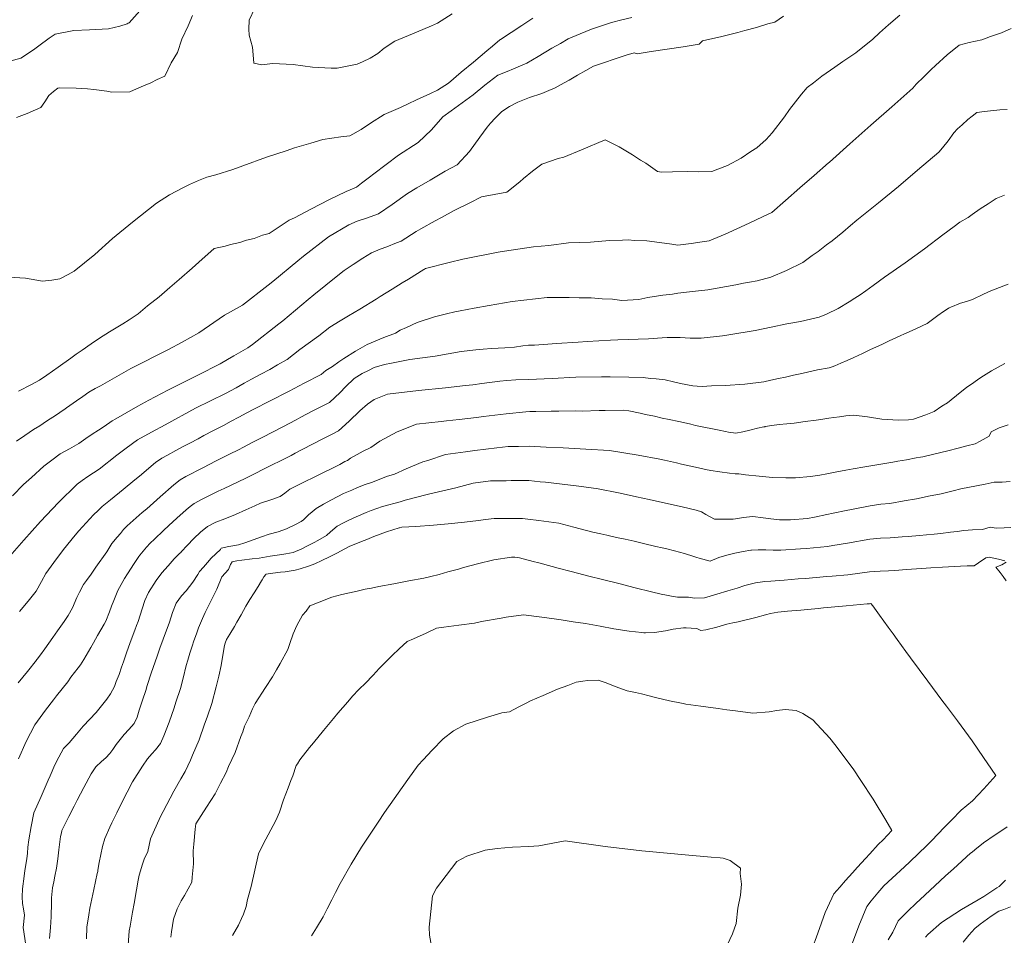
# Model space of a CAD drawing. Header units: inches. Extents: x 11351264 to 11356330, y 6702313 to 6706468.
# Tile 43 of 160: x 11351666 to 11352078, y 6704154 to 6704537. Entities that reach past the tile are written whole.
import ezdxf

# ---------------------------------------------------------------- set-up
doc = ezdxf.new("R2010")
doc.units = ezdxf.units.IN
doc.header["$MEASUREMENT"] = 0
doc.layers.add('Shumate_Contours_clip1', color=7, linetype='Continuous', lineweight=0)

msp = doc.modelspace()

# ---------------------------------------------------------------- linework, layer by layer
at = {"layer": 'Shumate_Contours_clip1'}
for points, elevation in [([(11351656.61, 6704517.77), (11351666.83, 6704520.59), (11351672.15, 6704524.02), (11351674.36, 6704525.76), (11351678.78, 6704528.94), (11351681.28, 6704530.63), (11351689.04, 6704532.18), (11351695.65, 6704532.47), (11351703.52, 6704532.88), (11351708.3, 6704534.03), (11351711.4, 6704534.99), (11351711.82, 6704535.18), (11351712.14, 6704535.35), (11351716.62, 6704540.34)], 1440), ([(11351847.3, 6704539.13), (11351841.1, 6704535.17), (11351838.59, 6704534.09), (11351832.37, 6704531.44), (11351823.34, 6704527.7), (11351818.88, 6704524.8), (11351816.17, 6704522.49), (11351813.04, 6704520.64), (11351809.85, 6704519.09), (11351807.58, 6704518.01), (11351799.24, 6704516.45), (11351796.68, 6704516.41), (11351788.84, 6704516.86), (11351780.77, 6704517.93), (11351772.2, 6704518.41), (11351767.68, 6704517.73), (11351764.31, 6704518.52), (11351764.04, 6704522.02), (11351763.83, 6704525.14), (11351762.35, 6704530.19), (11351762.26, 6704532.75), (11351762.43, 6704536.52), (11351764.76, 6704541.53)], 1444), ([(11351880.99, 6704537.25), (11351876.48, 6704534.29), (11351871.96, 6704531.32), (11351867.46, 6704528.37), (11351867.22, 6704528.26), (11351864.18, 6704525.6), (11351861.79, 6704523.6), (11351856.21, 6704518.94), (11351851.1, 6704514.68), (11351845.73, 6704510.18), (11351841.19, 6704507.24), (11351838.26, 6704505.87), (11351832.38, 6704503.11), (11351828.87, 6704501.5), (11351825.65, 6704500), (11351818.87, 6704496.98), (11351813.19, 6704493.35), (11351809.2, 6704490.73), (11351804.52, 6704488.09), (11351800.72, 6704487.62), (11351793.18, 6704486.54), (11351788.15, 6704485.08), (11351781.29, 6704483.04), (11351777.86, 6704481.81), (11351769.64, 6704479.18), (11351759.7, 6704475.51), (11351755.62, 6704474.09), (11351748.48, 6704471.74), (11351744.73, 6704470.77), (11351741.24, 6704469.4), (11351737.48, 6704467.79), (11351734.94, 6704466.55), (11351729.09, 6704463.4), (11351723.63, 6704459.97), (11351713.54, 6704451.96), (11351705.28, 6704445.19), (11351697.81, 6704438.45), (11351689.21, 6704431.49), (11351686.74, 6704430.1), (11351683.22, 6704428.28), (11351679.89, 6704427.74), (11351675.91, 6704427.37), (11351668.8, 6704428.62), (11351661.76, 6704429.01)], 1442), ([(11352034.51, 6704538.59), (11352029.76, 6704534.58), (11352026.01, 6704531.11), (11352023.21, 6704528.54), (11352016.08, 6704522.82), (11352010.63, 6704519.18), (11352007.32, 6704516.87), (11352001.95, 6704513.09), (11351998.41, 6704510.31), (11351995.73, 6704508.36), (11351993.43, 6704505.53), (11351988.38, 6704499.17), (11351986.27, 6704496.01), (11351981.18, 6704489.42), (11351978.65, 6704486.64), (11351974.66, 6704483.15), (11351972.21, 6704481.56), (11351968.18, 6704478.78), (11351962.49, 6704475.76), (11351958.42, 6704474.11), (11351955.95, 6704473.14), (11351950.44, 6704473.04), (11351945.83, 6704473.14), (11351939.48, 6704473.1), (11351934.95, 6704472.94), (11351934, 6704473.03), (11351933.15, 6704473.15), (11351928.35, 6704476.74), (11351926.07, 6704477.88), (11351922.75, 6704480.19), (11351917.08, 6704483.47), (11351911.3, 6704486.43), (11351901.34, 6704482.24), (11351894.02, 6704479.22), (11351891.56, 6704478.57), (11351884.77, 6704476.22), (11351880.82, 6704473.27), (11351877.15, 6704470.29), (11351875.56, 6704468.91), (11351870.22, 6704464.59), (11351859.56, 6704462.59), (11351854.63, 6704460.1), (11351848.17, 6704456.85), (11351842.83, 6704453.95), (11351840.15, 6704452.56), (11351834.14, 6704449.21), (11351832.17, 6704448.09), (11351825.96, 6704444.04), (11351823.98, 6704443.34), (11351819.9, 6704441.71), (11351817.21, 6704440.76), (11351813.53, 6704439.21), (11351809.98, 6704437), (11351805.88, 6704434.33), (11351802.12, 6704431.78), (11351799.5, 6704429.76), (11351789.36, 6704421.6), (11351787.05, 6704419.64), (11351776.43, 6704410.74), (11351774.86, 6704409.44), (11351763.75, 6704400.84), (11351761.84, 6704399.48), (11351756, 6704396.07), (11351753.36, 6704394.55), (11351750.32, 6704392.82), (11351740.85, 6704388.05), (11351735.34, 6704385.2), (11351728.35, 6704381.72), (11351720.41, 6704377.58), (11351715.83, 6704375.08), (11351706.68, 6704369.8), (11351705.14, 6704368.91), (11351701.67, 6704366.57), (11351699.36, 6704365.07), (11351696.76, 6704363.36), (11351694.01, 6704361.52), (11351691.09, 6704359.49), (11351687.17, 6704357.26), (11351683.35, 6704355.08), (11351679.82, 6704352.54), (11351676.53, 6704349.97), (11351671.35, 6704345.21), (11351667.99, 6704342.26), (11351663.34, 6704337.6)], 1436), ([(11351985.82, 6704538.09), (11351982.25, 6704535.67), (11351979.37, 6704534.92), (11351974.64, 6704533.42), (11351969.69, 6704532.18), (11351966.77, 6704531.33), (11351960.01, 6704529.7), (11351951.98, 6704527.78), (11351950.66, 6704526.42), (11351943.97, 6704525.35), (11351937.27, 6704524.32), (11351930.54, 6704523.38), (11351924.62, 6704522.42), (11351923.42, 6704522.78), (11351920.01, 6704521.84), (11351915.05, 6704520.17), (11351911.04, 6704518.82), (11351906.85, 6704517.41), (11351906.34, 6704517.19), (11351903.2, 6704515.41), (11351899.69, 6704513.41), (11351896.18, 6704511.41), (11351892.66, 6704509.41), (11351890.41, 6704508.14), (11351886.77, 6704506.59), (11351884.76, 6704505.8), (11351879.68, 6704504.08), (11351874.72, 6704502.2), (11351871.21, 6704500.33), (11351868.09, 6704498.27), (11351865.3, 6704495.43), (11351863.38, 6704493.46), (11351861.87, 6704491.78), (11351858.86, 6704487.57), (11351854.51, 6704481.58), (11351849.44, 6704476), (11351844.42, 6704473.32), (11351838.07, 6704469.6), (11351832.57, 6704466.38), (11351828.56, 6704463.95), (11351822.14, 6704459.43), (11351816.53, 6704455.45), (11351811.41, 6704453.73), (11351807.62, 6704452.35), (11351804.04, 6704450.91), (11351795.55, 6704445.86), (11351785.17, 6704437.73), (11351782.7, 6704435.87), (11351772.25, 6704427.15), (11351770.34, 6704425.68), (11351759.59, 6704417.26), (11351752.07, 6704413.16), (11351741.33, 6704405.72), (11351734.3, 6704401.82), (11351728.68, 6704398.82), (11351725.84, 6704397.37), (11351715.63, 6704392.2), (11351712.9, 6704390.83), (11351700.15, 6704383.54), (11351697.96, 6704382.39), (11351695.38, 6704380.94), (11351692.75, 6704379.12), (11351690.11, 6704377.25), (11351685.96, 6704374.31), (11351685.47, 6704373.97), (11351683.17, 6704372.39), (11351680.91, 6704370.88), (11351678.51, 6704369.3), (11351676.16, 6704367.78), (11351674.79, 6704366.9), (11351672.15, 6704365.24), (11351668.53, 6704362.85), (11351665.01, 6704360.4)], 1438), ([(11351665.07, 6704495.72), (11351669.55, 6704497.51), (11351673.05, 6704499.02), (11351675.21, 6704500.02), (11351676.96, 6704502.27), (11351678.55, 6704504.92), (11351680.51, 6704506.64), (11351682.37, 6704508.03), (11351682.54, 6704508.06), (11351682.91, 6704508.12), (11351689.96, 6704508.05), (11351694.76, 6704507.81), (11351697.47, 6704507.43), (11351702.79, 6704506.78), (11351704.97, 6704506.41), (11351712.47, 6704506.55), (11351715.33, 6704507.74), (11351718.19, 6704509.01), (11351721.26, 6704510.33), (11351723.9, 6704511.6), (11351727.13, 6704513.03), (11351729.81, 6704518.66), (11351732.43, 6704522.96), (11351734.24, 6704528.56), (11351736.84, 6704534.17), (11351738.65, 6704538.46)], 1442), ([(11351922.5, 6704537.62), (11351918.22, 6704536.57), (11351913.94, 6704535.51), (11351909.76, 6704534.09), (11351905.57, 6704532.69), (11351900.85, 6704530.73), (11351895.86, 6704528.63), (11351892.55, 6704526.75), (11351889.03, 6704524.77), (11351883.22, 6704521.26), (11351878.52, 6704518.45), (11351872.87, 6704516.1), (11351870.28, 6704515.03), (11351866.42, 6704513.41), (11351860.88, 6704509.36), (11351856.1, 6704505.22), (11351849.88, 6704500.74), (11351846.83, 6704498.51), (11351843.39, 6704496.01), (11351838.67, 6704490.67), (11351833.1, 6704485.37), (11351824.91, 6704480.02), (11351819.73, 6704476.17), (11351814.56, 6704472.28), (11351812.72, 6704470.83), (11351809.4, 6704468.37), (11351807.25, 6704466.68), (11351802.98, 6704464.82), (11351795.75, 6704461.29), (11351788.52, 6704457.64), (11351781.3, 6704453.85), (11351779.05, 6704452.79), (11351770.8, 6704447.27), (11351767.98, 6704446.56), (11351764.54, 6704445.2), (11351761.28, 6704444.43), (11351758.45, 6704443.55), (11351754.51, 6704442.67), (11351752.37, 6704441.97), (11351747.74, 6704440.99), (11351741.31, 6704435.3), (11351738.5, 6704432.78), (11351733.11, 6704427.99), (11351729.24, 6704424.74), (11351724.71, 6704420.74), (11351719.93, 6704417.05), (11351715.97, 6704413.6), (11351712.14, 6704411.1), (11351709.59, 6704409.49), (11351703.99, 6704406.14), (11351699.75, 6704403.47), (11351696.32, 6704401.14), (11351692.55, 6704398.51), (11351690.05, 6704396.76), (11351687.8, 6704395.11), (11351682.53, 6704391.38), (11351677.7, 6704387.96), (11351674.74, 6704385.87), (11351671.37, 6704384.13), (11351665.93, 6704381.34)], 1440), ([(11352081.13, 6704532.95), (11352077.11, 6704531.19), (11352072.45, 6704529.6), (11352068.88, 6704528.31), (11352063.58, 6704527.09), (11352059.36, 6704526.04), (11352054.3, 6704522.03), (11352049.37, 6704517.51), (11352047.59, 6704515.82), (11352044.5, 6704512.81), (11352041.29, 6704509.72), (11352039.93, 6704508.08), (11352031.16, 6704500.3), (11352022.4, 6704492.51), (11352013.64, 6704484.71), (11352005.15, 6704477.15), (11352004.9, 6704476.94), (11352004.71, 6704476.78), (11351998.72, 6704471.53), (11351992.74, 6704466.29), (11351986.75, 6704461.05), (11351980.98, 6704455.98), (11351979.47, 6704455.35), (11351974.37, 6704452.97), (11351971.73, 6704451.68), (11351967.91, 6704449.87), (11351961.4, 6704446.92), (11351954.84, 6704444.22), (11351951.88, 6704443.82), (11351947.28, 6704443.06), (11351941.64, 6704442.34), (11351939.19, 6704442.74), (11351933.95, 6704443.44), (11351928.64, 6704444.13), (11351923.6, 6704444.37), (11351920.95, 6704444.6), (11351918.52, 6704444.51), (11351913.13, 6704444.37), (11351905.09, 6704443.61), (11351895.92, 6704443.33), (11351887.7, 6704442.23), (11351881.34, 6704441.67), (11351869.18, 6704439.82), (11351866.54, 6704439.48), (11351851.71, 6704436.58), (11351846.07, 6704435.13), (11351836.15, 6704432.59), (11351835.75, 6704432.38), (11351835.65, 6704432.32), (11351835.49, 6704432.24), (11351829.01, 6704428.14), (11351826.41, 6704426.58), (11351822.25, 6704423.98), (11351817.24, 6704420.95), (11351815.48, 6704419.86), (11351808.73, 6704415.62), (11351803.95, 6704412.83), (11351800.44, 6704410.78), (11351796.11, 6704408.09), (11351791.54, 6704404.53), (11351783.57, 6704398.77), (11351778.31, 6704394.64), (11351774.24, 6704392.34), (11351771, 6704390.4), (11351767.29, 6704388.42), (11351763.29, 6704386.29), (11351760.26, 6704384.71), (11351756.88, 6704382.74), (11351752.44, 6704380.34), (11351739.95, 6704374.17), (11351727.24, 6704367.3), (11351721.53, 6704364.14), (11351715.74, 6704360.93), (11351710.93, 6704357.54), (11351706.99, 6704354.54), (11351699.66, 6704348.71), (11351697.29, 6704347.18), (11351694.91, 6704345.67), (11351692.58, 6704344.04), (11351690.5, 6704342.41), (11351690.37, 6704342.29), (11351682.63, 6704334.81), (11351675.14, 6704326.86), (11351668.13, 6704319), (11351661.26, 6704311.16)], 1434), ([(11352079.39, 6704499.11), (11352076.38, 6704499.04), (11352069.95, 6704498.3), (11352066.7, 6704497.92), (11352064.77, 6704496.39), (11352062.96, 6704494.9), (11352060.55, 6704492.72), (11352058.63, 6704491.01), (11352057.16, 6704489.36), (11352054.76, 6704486), (11352052.43, 6704483.15), (11352050.79, 6704481.23), (11352041.92, 6704473.7), (11352033.99, 6704466.86), (11352025.65, 6704460.02), (11352016.57, 6704452.81), (11352013.88, 6704450.54), (11352010.63, 6704447.86), (11352006.16, 6704444.22), (11352003.85, 6704442.49), (11352000.32, 6704439.72), (11351997.89, 6704438.07), (11351993.96, 6704435.08), (11351987.09, 6704431.84), (11351980.63, 6704428.95), (11351974.83, 6704427.52), (11351971.71, 6704426.94), (11351969.13, 6704426.46), (11351965.96, 6704425.82), (11351954.22, 6704423.64), (11351947.76, 6704423.05), (11351941.64, 6704422.29), (11351939.45, 6704421.96), (11351935.44, 6704421.42), (11351929.19, 6704420.44), (11351925.35, 6704419.68), (11351918.24, 6704419.27), (11351914.35, 6704419.78), (11351910.06, 6704419.94), (11351905.36, 6704420.33), (11351900.41, 6704420.42), (11351896.22, 6704420.52), (11351892.59, 6704420.44), (11351887.02, 6704420.54), (11351872.41, 6704418.8), (11351862.8, 6704417.15), (11351856.47, 6704416.08), (11351850.67, 6704414.92), (11351848.46, 6704414.52), (11351844.95, 6704413.71), (11351839.96, 6704412.47), (11351832.7, 6704409.98), (11351828.25, 6704408), (11351825.6, 6704406.79), (11351823.57, 6704405.65), (11351818.64, 6704403.76), (11351811.78, 6704400.81), (11351806.84, 6704398.01), (11351801.99, 6704394.93), (11351799.87, 6704393.54), (11351797.18, 6704391.7), (11351794.45, 6704389.92), (11351792.46, 6704388.23), (11351785.44, 6704384.64), (11351779.09, 6704381.39), (11351770.9, 6704377.21), (11351764.34, 6704373.84), (11351761.4, 6704372.27), (11351758.12, 6704370.5), (11351754.85, 6704368.73), (11351751.58, 6704367), (11351747.44, 6704364.84), (11351743.48, 6704362.76), (11351741.03, 6704361.43), (11351737.6, 6704359.61), (11351734.56, 6704358.01), (11351731.69, 6704356.49), (11351728.16, 6704354.6), (11351725.81, 6704353.35), (11351723.18, 6704351.47), (11351716.51, 6704345.82), (11351714.6, 6704344.22), (11351709.75, 6704340.19), (11351704.45, 6704335.84), (11351700.87, 6704333.03), (11351699.25, 6704331.43), (11351697.33, 6704329.62), (11351691.15, 6704322.94), (11351689.63, 6704321.15), (11351684.68, 6704315.17), (11351680.74, 6704309.62), (11351677.32, 6704305.13), (11351675.57, 6704301.77), (11351673.29, 6704297.64), (11351669.89, 6704293.52), (11351666.31, 6704289.18)], 1432), ([(11352078.3, 6704463.32), (11352074.77, 6704461.92), (11352071.43, 6704459.7), (11352068.07, 6704457.54), (11352064.74, 6704455.27), (11352063.09, 6704454.02), (11352059.67, 6704452.03), (11352057.31, 6704450.19), (11352052.44, 6704446.67), (11352044.78, 6704440.81), (11352036.7, 6704435.03), (11352028.1, 6704428.99), (11352023.36, 6704425.54), (11352020.35, 6704423.27), (11352017.87, 6704421.63), (11352015.72, 6704420.26), (11352013.33, 6704418.74), (11352008.68, 6704415.93), (11352003.81, 6704413.52), (11352000.72, 6704412.34), (11351997.13, 6704411.42), (11351992.95, 6704410.52), (11351987.25, 6704409.46), (11351980.65, 6704408.06), (11351974.07, 6704406.68), (11351963.06, 6704404.84), (11351960.32, 6704404.43), (11351951.42, 6704403.43), (11351946.83, 6704403.46), (11351942.67, 6704403.76), (11351940.28, 6704403.73), (11351937.17, 6704403.79), (11351935.17, 6704403.66), (11351929.39, 6704403.23), (11351916.53, 6704402.76), (11351913.44, 6704402.59), (11351903.74, 6704402.07), (11351900.05, 6704401.84), (11351890.98, 6704401.21), (11351881.69, 6704400.5), (11351879.24, 6704400.58), (11351876.87, 6704400.23), (11351873.31, 6704399.77), (11351869.37, 6704399.5), (11351863.77, 6704399.15), (11351860.22, 6704398.91), (11351857.2, 6704398.64), (11351850.99, 6704397.87), (11351840.21, 6704396.01), (11351829.59, 6704394.56), (11351821.89, 6704393), (11351819.04, 6704392.44), (11351814.68, 6704391.21), (11351812.26, 6704390.02), (11351809.64, 6704388.75), (11351806.27, 6704386.56), (11351802.73, 6704383.1), (11351800.51, 6704380.81), (11351796.02, 6704376.64), (11351791.59, 6704374.36), (11351789.01, 6704373.05), (11351784, 6704370.43), (11351782.01, 6704369.39), (11351776.44, 6704366.48), (11351771.81, 6704364.05), (11351768.33, 6704362.28), (11351763.68, 6704359.88), (11351760.01, 6704357.97), (11351757.86, 6704356.85), (11351754.16, 6704354.95), (11351748.59, 6704352.16), (11351743.04, 6704349.33), (11351735.92, 6704345.64), (11351733.53, 6704344.24), (11351730.82, 6704342.15), (11351725.19, 6704337.16), (11351719.55, 6704332.18), (11351717.63, 6704330.52), (11351713.92, 6704327.2), (11351711.37, 6704325), (11351709.86, 6704323.53), (11351708.51, 6704321.87), (11351707.15, 6704320.23), (11351704.99, 6704317.67), (11351702.87, 6704314.09), (11351698.32, 6704307.75), (11351696.24, 6704304.85), (11351694.29, 6704302.18), (11351693.11, 6704300.54), (11351691.41, 6704297.28), (11351690.37, 6704295), (11351688.45, 6704290.77), (11351686.66, 6704287.53), (11351685, 6704285.04), (11351683.62, 6704283.08), (11351682.2, 6704281.06), (11351680.26, 6704278.33), (11351676.89, 6704273.58), (11351675.05, 6704271.01), (11351673.72, 6704269.2), (11351673.49, 6704268.91), (11351673.38, 6704268.77), (11351669.63, 6704264.14), (11351665.78, 6704259.37)], 1430), ([(11352079.86, 6704426.05), (11352076.22, 6704424.71), (11352072.63, 6704423.26), (11352069.49, 6704421.85), (11352064.96, 6704419.6), (11352062.43, 6704418.82), (11352059.86, 6704418.09), (11352055.87, 6704416.48), (11352055.12, 6704416.11), (11352054.75, 6704415.92), (11352052.79, 6704414.59), (11352050.48, 6704412.97), (11352048.21, 6704411.31), (11352045.89, 6704409.69), (11352043.89, 6704408.69), (11352041.28, 6704407.39), (11352038.36, 6704406.11), (11352036.51, 6704405.25), (11352034.67, 6704404.45), (11352030.09, 6704402.33), (11352027.04, 6704400.91), (11352022.31, 6704398.72), (11352018.86, 6704397.08), (11352015.25, 6704395.36), (11352012.53, 6704394.09), (11352009.88, 6704392.98), (11352007.31, 6704391.89), (11352006.19, 6704391.53), (11352004.9, 6704391.12), (11352000.14, 6704390.28), (11351995.85, 6704389.31), (11351992.79, 6704388.6), (11351990.04, 6704387.98), (11351986.69, 6704387.22), (11351983.81, 6704386.58), (11351980.61, 6704385.86), (11351977.59, 6704385.19), (11351969.67, 6704384.2), (11351961.46, 6704383.63), (11351955.76, 6704383.51), (11351951.9, 6704383.31), (11351949.74, 6704383.45), (11351947.99, 6704383.59), (11351942.81, 6704384.47), (11351939.82, 6704385.3), (11351936.44, 6704386.05), (11351932.61, 6704386.51), (11351930.19, 6704386.68), (11351927.22, 6704387.08), (11351921.12, 6704387.18), (11351913.3, 6704387.37), (11351909.77, 6704387.34), (11351898.97, 6704387.18), (11351889.14, 6704386.69), (11351879.25, 6704386.27), (11351873.85, 6704386.01), (11351870.09, 6704385.77), (11351867.21, 6704385.56), (11351859.76, 6704384.52), (11351855.99, 6704384.04), (11351852.88, 6704383.7), (11351844.49, 6704382.73), (11351833.15, 6704381.58), (11351820.26, 6704380.11), (11351814.72, 6704377.86), (11351811.91, 6704375.91), (11351808.65, 6704373.12), (11351804.23, 6704368.74), (11351799.7, 6704364.68), (11351796.82, 6704363.22), (11351792.66, 6704361.17), (11351789.13, 6704359.34), (11351784.58, 6704356.87), (11351781.68, 6704355.41), (11351779.9, 6704354.47), (11351775.2, 6704352.07), (11351772.32, 6704350.67), (11351770.84, 6704349.92), (11351768.72, 6704348.84), (11351764.65, 6704346.79), (11351761.3, 6704345.11), (11351757.56, 6704343.32), (11351751.95, 6704340.68), (11351749.4, 6704339.45), (11351746.08, 6704337.84), (11351742.77, 6704336.2), (11351739.33, 6704334.4), (11351737.71, 6704333.08), (11351735.97, 6704331.64), (11351732.19, 6704328.28), (11351728.75, 6704325.11), (11351726.59, 6704323), (11351722.77, 6704319.46), (11351720.98, 6704317.74), (11351719.42, 6704316.15), (11351716.68, 6704312.81), (11351716.27, 6704312.25), (11351714.29, 6704309.27), (11351711.48, 6704304.89), (11351710.31, 6704302.93), (11351707.51, 6704297.94), (11351705.77, 6704293.85), (11351704.84, 6704291.42), (11351703.91, 6704288.99), (11351702.38, 6704285.18), (11351701.69, 6704283.89), (11351699.01, 6704279.18), (11351697.32, 6704276.09), (11351696.2, 6704274.08), (11351693.22, 6704269.12), (11351691.81, 6704266.92), (11351690.91, 6704265.58), (11351687.84, 6704261.68), (11351686.48, 6704259.84), (11351684.14, 6704256.84), (11351681.81, 6704253.9), (11351680.55, 6704252.3), (11351677.16, 6704247.94), (11351672.74, 6704241.8), (11351669.17, 6704234.82), (11351665.94, 6704227.55)], 1428), ([(11352078.46, 6704392.88), (11352075.7, 6704391.43), (11352072.91, 6704389.78), (11352069.45, 6704387.73), (11352067.54, 6704386.53), (11352065.43, 6704384.96), (11352062.38, 6704382.85), (11352059.75, 6704380.73), (11352054.44, 6704376.42), (11352052.14, 6704375.06), (11352048.84, 6704372.89), (11352045.4, 6704371.4), (11352040.26, 6704369.59), (11352038.16, 6704369.38), (11352033.78, 6704369.24), (11352026.93, 6704369.59), (11352021.06, 6704370.64), (11352018.72, 6704370.84), (11352014.99, 6704371.24), (11352011.9, 6704370.97), (11352009.32, 6704370.6), (11352006.97, 6704370.28), (11352004.85, 6704369.98), (11352001.5, 6704369.52), (11351999.5, 6704369.25), (11351994.88, 6704368.63), (11351990.27, 6704368.01), (11351987.19, 6704367.69), (11351984.12, 6704367.33), (11351981.04, 6704366.91), (11351978.24, 6704366.52), (11351978.07, 6704366.48), (11351977.88, 6704366.45), (11351977.68, 6704366.41), (11351974.95, 6704365.83), (11351971.76, 6704365.03), (11351968.89, 6704364.32), (11351965.86, 6704363.83), (11351962.81, 6704364.19), (11351961.64, 6704364.41), (11351958.95, 6704364.95), (11351956.14, 6704365.57), (11351952.51, 6704366.31), (11351949.05, 6704367.04), (11351947.07, 6704367.49), (11351944.04, 6704368.16), (11351942.06, 6704368.58), (11351937.98, 6704369.49), (11351935.07, 6704370.1), (11351931.92, 6704370.83), (11351928.09, 6704371.63), (11351925.87, 6704372.13), (11351921.15, 6704373.1), (11351918.8, 6704373.41), (11351911.33, 6704373.2), (11351908.76, 6704373.23), (11351901.65, 6704373.03), (11351898.73, 6704373.07), (11351891.94, 6704372.9), (11351888.72, 6704372.95), (11351882.22, 6704372.79), (11351879.74, 6704372.8), (11351878.11, 6704372.75), (11351869.92, 6704371.82), (11351860.4, 6704370.69), (11351857.43, 6704370.35), (11351850.26, 6704369.52), (11351844.9, 6704368.92), (11351842.69, 6704368.64), (11351832.38, 6704367.48), (11351824.31, 6704364.36), (11351817.08, 6704360.36), (11351813.22, 6704357.79), (11351810.01, 6704356.2), (11351804.83, 6704353.36), (11351803.48, 6704352.4), (11351802.41, 6704351.88), (11351800.3, 6704350.7), (11351797.19, 6704349.09), (11351792.96, 6704347.04), (11351789.85, 6704345.54), (11351785.25, 6704343.34), (11351779.36, 6704340.34), (11351777.34, 6704338.74), (11351775.29, 6704337.34), (11351771.86, 6704335.97), (11351767.14, 6704334.43), (11351764.75, 6704333.31), (11351760.97, 6704331.65), (11351756.62, 6704329.74), (11351752.14, 6704327.96), (11351748.5, 6704326.49), (11351744.99, 6704324.8), (11351742.01, 6704322.38), (11351739.19, 6704319.66), (11351736.46, 6704316.81), (11351734.07, 6704314.27), (11351733.77, 6704313.91), (11351733.29, 6704313.43), (11351731.07, 6704311.15), (11351728.44, 6704308.29), (11351725.89, 6704305.32), (11351723.46, 6704302.14), (11351720.23, 6704297.14), (11351718.71, 6704293.73), (11351717.58, 6704290.3), (11351715.89, 6704285.06), (11351715.25, 6704283.34), (11351714.56, 6704281.45), (11351713.08, 6704277.38), (11351711.96, 6704274.26), (11351711.12, 6704271.93), (11351709.76, 6704268.16), (11351708.99, 6704265.85), (11351707.96, 6704262.84), (11351706.82, 6704259.93), (11351706.08, 6704257.89), (11351704.35, 6704254.72), (11351702.89, 6704252.46), (11351698.36, 6704247.01), (11351693.01, 6704241.18), (11351690.15, 6704237.95), (11351687.16, 6704234.21), (11351684.77, 6704231.9), (11351682.72, 6704228.24), (11351681.06, 6704225.04), (11351679.13, 6704220.53), (11351678.31, 6704218.7), (11351675.34, 6704211.83), (11351672.34, 6704205), (11351671.24, 6704199.33), (11351670.24, 6704193.72), (11351669.88, 6704190.65), (11351669.63, 6704188.19), (11351669.35, 6704185.69), (11351668.61, 6704180.85), (11351668.24, 6704178.45), (11351667.62, 6704173.26), (11351667.44, 6704169.81), (11351667.58, 6704167.12), (11351667.95, 6704164.85), (11351668.37, 6704162.15), (11351667.8, 6704157.01), (11351669.42, 6704146.85)], 1426), ([(11352079.8, 6704367.25), (11352076.13, 6704366.01), (11352072.75, 6704364.31), (11352071.84, 6704362.57), (11352068.11, 6704360.48), (11352066.03, 6704359.29), (11352062.61, 6704358.41), (11352058.88, 6704357.47), (11352054.54, 6704356.37), (11352048.15, 6704354.89), (11352044.08, 6704353.89), (11352043.22, 6704353.68), (11352041.38, 6704353.51), (11352037.3, 6704352.68), (11352033.65, 6704352.04), (11352031.54, 6704351.63), (11352025.75, 6704350.64), (11352019.95, 6704349.73), (11352015.04, 6704348.85), (11352011.91, 6704348.35), (11352008.12, 6704347.64), (11352003.93, 6704346.82), (11352001.01, 6704346.22), (11351997.09, 6704345.63), (11351990.89, 6704345.08), (11351986.81, 6704345.1), (11351981.28, 6704345.28), (11351975.62, 6704345.78), (11351969.93, 6704346.34), (11351967.25, 6704346.74), (11351965.62, 6704346.73), (11351963.3, 6704347.02), (11351959.19, 6704347.57), (11351955.47, 6704348.17), (11351953.21, 6704348.63), (11351950.27, 6704349.27), (11351947.15, 6704349.96), (11351943.24, 6704350.86), (11351941.08, 6704351.34), (11351936.15, 6704352.54), (11351934.17, 6704352.93), (11351925.11, 6704354.52), (11351913.04, 6704356.54), (11351903.24, 6704357.07), (11351893.67, 6704357.6), (11351886.65, 6704357.97), (11351879.51, 6704358.34), (11351875.03, 6704358.24), (11351870.64, 6704358.19), (11351866.01, 6704357.62), (11351856.8, 6704356.5), (11351852.81, 6704355.9), (11351844.46, 6704354.88), (11351837.05, 6704352.4), (11351835.01, 6704351.73), (11351828.07, 6704348.9), (11351823.23, 6704346.66), (11351819.82, 6704345.59), (11351813.94, 6704343.25), (11351810.89, 6704342.26), (11351807.7, 6704340.98), (11351805.33, 6704339.99), (11351801.82, 6704338.51), (11351796.78, 6704335.91), (11351793.48, 6704334.03), (11351790.43, 6704332.26), (11351788.73, 6704330.87), (11351787.13, 6704329.64), (11351785.13, 6704327.51), (11351784.15, 6704326.84), (11351781.83, 6704325.52), (11351777.94, 6704323.72), (11351774.47, 6704322.56), (11351770.78, 6704321.53), (11351767.52, 6704320.37), (11351764.08, 6704319.1), (11351760.61, 6704317.96), (11351757.89, 6704317.04), (11351753.83, 6704316.36), (11351750.61, 6704315.66), (11351750.38, 6704315.18), (11351746.55, 6704311.47), (11351744.89, 6704309.62), (11351743.35, 6704307.72), (11351741.65, 6704305.9), (11351740.97, 6704304.66), (11351738.76, 6704301.39), (11351735.97, 6704297.89), (11351734.04, 6704295.72), (11351731.86, 6704292.67), (11351730.32, 6704288.73), (11351729.11, 6704284.69), (11351726.4, 6704277.59), (11351725.08, 6704273.87), (11351723.88, 6704270.53), (11351721.45, 6704263.37), (11351719.76, 6704258.21), (11351719.13, 6704256.15), (11351717.72, 6704252.08), (11351716.44, 6704247.9), (11351715.53, 6704244.96), (11351714.26, 6704242.29), (11351712.04, 6704239.8), (11351710.05, 6704237.78), (11351706.79, 6704233.54), (11351705.37, 6704231.48), (11351704.17, 6704229.8), (11351702.41, 6704228.05), (11351700.66, 6704226.45), (11351698.2, 6704224.21), (11351696.3, 6704221.33), (11351693.28, 6704215.62), (11351690.4, 6704210.25), (11351689.13, 6704207.85), (11351686.93, 6704203.42), (11351684.08, 6704197.66), (11351683.84, 6704196.64), (11351683.5, 6704195.05), (11351682.79, 6704189.53), (11351682.3, 6704185.69), (11351681.78, 6704181.85), (11351681.15, 6704178.52), (11351680.66, 6704176.09), (11351680.18, 6704173.65), (11351679.72, 6704169.41), (11351679.77, 6704167.56), (11351679.51, 6704161.56), (11351679.27, 6704157.01), (11351678.91, 6704152.5)], 1424), ([(11352080.73, 6704343.54), (11352077.27, 6704343.24), (11352076.91, 6704343.24), (11352074.01, 6704343.31), (11352073.98, 6704343.31), (11352073.93, 6704343.28), (11352070.26, 6704342.44), (11352066.55, 6704341.68), (11352060.02, 6704340.55), (11352056.79, 6704339.7), (11352054.53, 6704339.06), (11352051.78, 6704338.43), (11352049.61, 6704338.04), (11352047.24, 6704337.54), (11352041.45, 6704336.35), (11352036.32, 6704335.45), (11352030.39, 6704334.42), (11352026.59, 6704334.05), (11352022.08, 6704333.43), (11352014.34, 6704331.88), (11352012.14, 6704331.4), (11352006.59, 6704330.29), (11352004.02, 6704329.72), (11351998.84, 6704328.69), (11351995.9, 6704328.04), (11351988.86, 6704327.48), (11351984.2, 6704327.57), (11351980.61, 6704327.98), (11351977.41, 6704328.37), (11351972.97, 6704328.88), (11351969.01, 6704328.43), (11351966.82, 6704328.07), (11351964.83, 6704327.82), (11351961.89, 6704327.83), (11351959.37, 6704327.86), (11351956.96, 6704327.87), (11351953.37, 6704329.79), (11351951.53, 6704330.88), (11351949.39, 6704331.62), (11351943.49, 6704332.93), (11351938.96, 6704333.99), (11351929.74, 6704336.01), (11351924.32, 6704337.2), (11351917.54, 6704338.61), (11351907.61, 6704340.67), (11351906.33, 6704340.79), (11351900.27, 6704341.56), (11351893.27, 6704342.4), (11351886.28, 6704343.22), (11351884.14, 6704343.41), (11351879.29, 6704344.01), (11351876.42, 6704343.97), (11351872.03, 6704343.92), (11351869.89, 6704343.9), (11351867.65, 6704343.88), (11351863.28, 6704343.85), (11351856.05, 6704342.8), (11351848.78, 6704340.88), (11351839.69, 6704338.79), (11351836.86, 6704338.06), (11351827.65, 6704335.75), (11351825.59, 6704335.09), (11351818.18, 6704333.11), (11351813.47, 6704331.45), (11351811.34, 6704330.61), (11351807.17, 6704328.83), (11351804.09, 6704327.4), (11351801.61, 6704326.09), (11351799.12, 6704324.92), (11351796.39, 6704322.57), (11351794.68, 6704321.04), (11351791.07, 6704318.9), (11351789.63, 6704318.06), (11351786.81, 6704316.59), (11351784.4, 6704315.41), (11351780.75, 6704313.93), (11351777.73, 6704313.35), (11351775.1, 6704312.87), (11351771.1, 6704312.26), (11351766.53, 6704311.54), (11351763.62, 6704311.16), (11351759.27, 6704310.7), (11351757.28, 6704310.41), (11351755.24, 6704309.98), (11351754.58, 6704308.8), (11351753.75, 6704306.76), (11351750.97, 6704303.64), (11351748.91, 6704298.46), (11351746.37, 6704293.53), (11351745.33, 6704291.56), (11351743.96, 6704288.79), (11351742.84, 6704286.31), (11351742.03, 6704284.36), (11351741.22, 6704282.38), (11351740.29, 6704279.83), (11351739.23, 6704276.99), (11351738.49, 6704274.71), (11351737.56, 6704271.78), (11351736.71, 6704268.77), (11351736.1, 6704266.67), (11351734.81, 6704261.35), (11351733.6, 6704256.93), (11351731.78, 6704251.25), (11351731.03, 6704248.93), (11351728.92, 6704242.95), (11351726.64, 6704237.17), (11351725.26, 6704233.95), (11351723.21, 6704231.33), (11351721.72, 6704229.66), (11351719.83, 6704227.57), (11351717.79, 6704224.54), (11351713.62, 6704218.01), (11351711.38, 6704213.66), (11351709.54, 6704210.09), (11351706.99, 6704204.97), (11351704.99, 6704200.86), (11351704.16, 6704198.98), (11351701.99, 6704194.28), (11351701.04, 6704190.93), (11351700.38, 6704187.55), (11351699.68, 6704184.16), (11351699.14, 6704181.01), (11351699.1, 6704180.73), (11351699.04, 6704180.46), (11351698.85, 6704179.6), (11351697.4, 6704172.93), (11351695.73, 6704165.11), (11351695.33, 6704162.4), (11351694.51, 6704157.25), (11351694.32, 6704152.31)], 1422), ([(11352080.93, 6704324.31), (11352078.15, 6704324.21), (11352074.84, 6704323.99), (11352072.37, 6704324.44), (11352069.03, 6704323.47), (11352064.96, 6704323.29), (11352061.27, 6704323.01), (11352058.44, 6704322.65), (11352055.74, 6704322.3), (11352051.72, 6704321.82), (11352048.94, 6704321.48), (11352045.69, 6704321.2), (11352042.76, 6704320.94), (11352038.02, 6704320.54), (11352035.46, 6704320.36), (11352030.45, 6704319.98), (11352026.45, 6704319.86), (11352021.95, 6704319.48), (11352012.58, 6704317.83), (11352006.46, 6704316.76), (11352004.33, 6704316.33), (11351995.44, 6704315.58), (11351992.98, 6704315.4), (11351984.76, 6704314.79), (11351981.59, 6704314.84), (11351978.45, 6704315.01), (11351975.22, 6704314.91), (11351972.47, 6704314.82), (11351972.17, 6704314.78), (11351969.03, 6704314.34), (11351965.52, 6704313.6), (11351962.16, 6704312.71), (11351958.85, 6704311.75), (11351955.21, 6704310.3), (11351950.6, 6704311.47), (11351949.66, 6704311.83), (11351948.36, 6704312.12), (11351944.41, 6704313.46), (11351940.21, 6704314.54), (11351937.09, 6704315.35), (11351935.09, 6704315.83), (11351932.51, 6704316.42), (11351927.37, 6704317.62), (11351923.4, 6704318.54), (11351919.67, 6704319.38), (11351916.06, 6704320.19), (11351912.01, 6704321.09), (11351909.53, 6704321.65), (11351906.18, 6704322.39), (11351898.22, 6704324.39), (11351891.84, 6704326.08), (11351883.59, 6704327.19), (11351878.95, 6704327.75), (11351876.69, 6704328.05), (11351872.13, 6704328.11), (11351869.9, 6704328.11), (11351867.56, 6704328.13), (11351864.88, 6704328.13), (11351861.25, 6704327.63), (11351858.36, 6704327.31), (11351852.51, 6704326.49), (11351845.67, 6704325.82), (11351839.44, 6704325.29), (11351832.15, 6704324.73), (11351826.18, 6704324.45), (11351825.23, 6704324.24), (11351825.06, 6704324.18), (11351819.89, 6704322.45), (11351814.59, 6704320.52), (11351811.65, 6704319.31), (11351809.36, 6704318.48), (11351804.17, 6704316.37), (11351802.43, 6704315.34), (11351799.07, 6704313.6), (11351795.97, 6704312.07), (11351792.73, 6704310.5), (11351789.81, 6704309.16), (11351787.22, 6704308.1), (11351783.65, 6704307), (11351781.64, 6704306.48), (11351777.46, 6704305.8), (11351775.54, 6704305.6), (11351772.22, 6704305.15), (11351769.36, 6704304.8), (11351769.3, 6704304.72), (11351768.57, 6704303.65), (11351767.81, 6704302.45), (11351767.53, 6704301.98), (11351766.15, 6704299.68), (11351764.43, 6704296.94), (11351762.7, 6704294.21), (11351761.05, 6704291.44), (11351759.01, 6704287.83), (11351757.24, 6704284.7), (11351756.21, 6704282.95), (11351754.25, 6704279.72), (11351752.85, 6704277.41), (11351752.31, 6704275.95), (11351752.02, 6704274.92), (11351751.43, 6704270.97), (11351750.65, 6704266.56), (11351749.7, 6704262.15), (11351748.6, 6704257.73), (11351746.75, 6704250.77), (11351744.82, 6704244.98), (11351743.77, 6704242.07), (11351741.41, 6704235.55), (11351738.74, 6704229.12), (11351737.91, 6704227.05), (11351735.56, 6704222.27), (11351733.79, 6704219.16), (11351730.9, 6704214.09), (11351726.42, 6704205.62), (11351725.29, 6704203.42), (11351722.27, 6704196.58), (11351721.14, 6704194.06), (11351720.07, 6704188.84), (11351718.5, 6704185.68), (11351717.72, 6704183.48), (11351716.43, 6704178.87), (11351715.99, 6704176.82), (11351715.2, 6704172.77), (11351714.25, 6704167.13), (11351713.52, 6704163.5), (11351712.55, 6704157.67), (11351712.21, 6704155.65), (11351711.66, 6704147.73)], 1420), ([(11352078.38, 6704310.33), (11352075.84, 6704311.05), (11352071.87, 6704311.94), (11352070.46, 6704311.57), (11352067.42, 6704309.48), (11352065.57, 6704308.25), (11352062.67, 6704308.24), (11352059.95, 6704308.16), (11352054.82, 6704307.81), (11352052.37, 6704307.7), (11352047.42, 6704307.38), (11352043.6, 6704307.11), (11352037.3, 6704306.71), (11352032.42, 6704306.37), (11352029.76, 6704306.21), (11352026.32, 6704306.12), (11352021.82, 6704305.82), (11352012.83, 6704304.53), (11352006.27, 6704303.97), (11352003.95, 6704303.76), (11351995.05, 6704303.03), (11351991.94, 6704302.79), (11351986.12, 6704302.32), (11351980.59, 6704301.89), (11351978.05, 6704301.8), (11351974.15, 6704301.19), (11351971.35, 6704300.5), (11351969.65, 6704300.03), (11351966.54, 6704298.98), (11351962.52, 6704297.78), (11351957.93, 6704296.38), (11351955.19, 6704295.56), (11351952.83, 6704294.89), (11351948.61, 6704294.81), (11351946.09, 6704295.22), (11351941.48, 6704295.16), (11351939.07, 6704295.6), (11351936.88, 6704295.99), (11351934.69, 6704296.39), (11351930.68, 6704297.36), (11351923.82, 6704299.11), (11351916.98, 6704300.84), (11351909.56, 6704302.68), (11351905.04, 6704303.78), (11351899.66, 6704305.21), (11351897.08, 6704305.88), (11351891.56, 6704307.35), (11351889.13, 6704308), (11351883.48, 6704309.5), (11351881.18, 6704310.12), (11351875.4, 6704311.66), (11351873.5, 6704311.86), (11351872.04, 6704311.91), (11351864.7, 6704310.73), (11351857.88, 6704309.08), (11351852.01, 6704307.53), (11351849.87, 6704306.93), (11351845.43, 6704305.71), (11351841.85, 6704304.72), (11351838.43, 6704303.84), (11351835.43, 6704303.14), (11351829.17, 6704301.95), (11351822.9, 6704300.79), (11351816.64, 6704299.61), (11351813.5, 6704298.93), (11351810.84, 6704298.59), (11351807.56, 6704297.71), (11351801.19, 6704296.28), (11351796.93, 6704295.15), (11351791.63, 6704293.16), (11351787.82, 6704291.52), (11351786.26, 6704289.35), (11351784.71, 6704287.67), (11351782.33, 6704283.3), (11351780.82, 6704279.88), (11351779.41, 6704275.85), (11351778.56, 6704273.34), (11351775.41, 6704267.51), (11351773.78, 6704264.74), (11351772.11, 6704261.9), (11351769.27, 6704257.41), (11351764.9, 6704250.66), (11351763.84, 6704248.47), (11351762.37, 6704245.15), (11351760.44, 6704241.26), (11351759.72, 6704238.88), (11351758.94, 6704236.94), (11351756.51, 6704230.28), (11351753.77, 6704224.39), (11351752.73, 6704221.88), (11351750.46, 6704217.41), (11351748.12, 6704212.97), (11351744.48, 6704207.37), (11351740.08, 6704200.36), (11351739.76, 6704198.19), (11351739.27, 6704191.85), (11351739.02, 6704189.12), (11351739.17, 6704183.65), (11351738.51, 6704178.06), (11351738.35, 6704175.96), (11351735.29, 6704170.41), (11351733.88, 6704168.24), (11351732.28, 6704164.82), (11351730.68, 6704160.56), (11351729.84, 6704155.21), (11351729.67, 6704153.01)], 1418), ([(11352078.98, 6704302.07), (11352077.77, 6704303.89), (11352076.51, 6704305.52), (11352074.73, 6704307.79), (11352077.18, 6704308.74), (11352078.99, 6704309.76)], 1418), ([(11352014.26, 6704149.54), (11352017.4, 6704157.73), (11352020.68, 6704165.87), (11352022.6, 6704168.22), (11352025.29, 6704171.57), (11352027.89, 6704174.52), (11352031.38, 6704177.72), (11352036.45, 6704182.4), (11352038.72, 6704184.52), (11352045.77, 6704191.36), (11352047.29, 6704192.92), (11352050.92, 6704196.64), (11352052.61, 6704198.39), (11352056.12, 6704201.91), (11352060.17, 6704206.15), (11352064.87, 6704210.04), (11352069.7, 6704215.05), (11352074.7, 6704220.56), (11352072.87, 6704223.23), (11352069.52, 6704228.12), (11352064.72, 6704235.13), (11352058.61, 6704243.45), (11352054.01, 6704249.56), (11352052.1, 6704252.05), (11352046.2, 6704260.1), (11352038.99, 6704269.78), (11352037.01, 6704272.48), (11352033.34, 6704277.52), (11352031.75, 6704279.82), (11352029.71, 6704282.57), (11352026.06, 6704287.62), (11352023.16, 6704291.49), (11352022.39, 6704292.47), (11352021.81, 6704292.44), (11352021.69, 6704292.43), (11352021.56, 6704292.41), (11352020.86, 6704292.35), (11352012.1, 6704291.53), (11352002.59, 6704290.66), (11352000.32, 6704290.45), (11351993.08, 6704289.78), (11351987.52, 6704289.3), (11351983.55, 6704288.95), (11351980.44, 6704288.32), (11351978.33, 6704287.77), (11351974.36, 6704286.74), (11351966.95, 6704284.82), (11351964.74, 6704284.44), (11351962.21, 6704283.95), (11351957.95, 6704282.58), (11351953.34, 6704281.46), (11351951.25, 6704281.25), (11351949.68, 6704282.07), (11351947.21, 6704282.28), (11351945.18, 6704282.32), (11351944.62, 6704282.29), (11351944.39, 6704282.32), (11351944.05, 6704282.3), (11351939.77, 6704281.76), (11351936.46, 6704281.16), (11351931.89, 6704280.47), (11351928.1, 6704280.33), (11351927.51, 6704280.29), (11351926.65, 6704280.4), (11351921.28, 6704280.97), (11351914.92, 6704281.9), (11351909.16, 6704283.04), (11351903.1, 6704284.13), (11351897.93, 6704284.88), (11351892.9, 6704285.67), (11351890.01, 6704286.09), (11351884.84, 6704286.82), (11351877.15, 6704287.75), (11351869.81, 6704286.76), (11351867.8, 6704286.46), (11351859.51, 6704285.03), (11351856.62, 6704284.36), (11351850.02, 6704283.51), (11351843.82, 6704282.67), (11351840.78, 6704282.27), (11351836.4, 6704280.15), (11351831.14, 6704277.8), (11351828.4, 6704276.63), (11351825.14, 6704273.57), (11351822.21, 6704270.8), (11351819.22, 6704267.87), (11351816.5, 6704265.05), (11351815.81, 6704264.21), (11351813.93, 6704262.22), (11351811.22, 6704259.41), (11351808.32, 6704256.61), (11351805.61, 6704253.8), (11351803.61, 6704251.48), (11351799.47, 6704246.65), (11351797.72, 6704244.5), (11351793.48, 6704239.49), (11351789.34, 6704234.33), (11351787.67, 6704232.3), (11351783.6, 6704227.16), (11351782.53, 6704225.55), (11351782.09, 6704224.77), (11351780.61, 6704220.44), (11351779.79, 6704218.54), (11351778.69, 6704215.47), (11351776.8, 6704210.48), (11351775.06, 6704205.33), (11351773.59, 6704201.76), (11351770.36, 6704195.83), (11351768.32, 6704192.19), (11351766.35, 6704187.86), (11351764.8, 6704181), (11351763.19, 6704174.18), (11351761.75, 6704168.71), (11351761.08, 6704165.85), (11351759.98, 6704162.66), (11351759.24, 6704160.83), (11351757.88, 6704158.05), (11351755.4, 6704153.65)], 1416), ([(11351997.58, 6704147.36), (11352000.23, 6704154.73), (11352003.36, 6704163.25), (11352004.3, 6704165.47), (11352006.94, 6704171.16), (11352009.42, 6704173.89), (11352011.86, 6704176.75), (11352014.75, 6704179.91), (11352016.86, 6704182.3), (11352020.1, 6704185.84), (11352021.91, 6704187.84), (11352025.46, 6704191.71), (11352027.56, 6704193.76), (11352031.21, 6704197.65), (11352028.67, 6704201.91), (11352023.35, 6704210.7), (11352018.18, 6704218.53), (11352014.94, 6704223.43), (11352007.38, 6704233.58), (11352005.22, 6704236.19), (11351998.11, 6704243.86), (11351993.95, 6704246.48), (11351991.22, 6704247.78), (11351986.59, 6704248.14), (11351983.12, 6704247.79), (11351979.86, 6704247.3), (11351973.08, 6704246.67), (11351965.8, 6704247.64), (11351962.17, 6704248.05), (11351958.51, 6704248.66), (11351951.24, 6704249.6), (11351944.96, 6704250.5), (11351944.39, 6704250.59), (11351943.95, 6704250.67), (11351943.17, 6704250.87), (11351938.2, 6704251.87), (11351932.31, 6704253.25), (11351929.62, 6704253.99), (11351926.44, 6704254.78), (11351923.9, 6704255.26), (11351920.51, 6704255.99), (11351915.52, 6704257.79), (11351911.7, 6704259.37), (11351908.4, 6704260.49), (11351904.06, 6704260.27), (11351901.88, 6704260.04), (11351899.14, 6704259.57), (11351895.65, 6704258.29), (11351891.35, 6704256.77), (11351885.35, 6704254.12), (11351880.09, 6704251.77), (11351878.19, 6704250.8), (11351875.13, 6704249.27), (11351871.22, 6704247.25), (11351868.1, 6704246.76), (11351862.1, 6704244.97), (11351852.97, 6704242.13), (11351847.85, 6704239.31), (11351843.48, 6704235.97), (11351838.88, 6704231.2), (11351835.09, 6704227.1), (11351833.12, 6704224.89), (11351828.79, 6704218.95), (11351818.96, 6704205.17), (11351816.38, 6704201.05), (11351809.43, 6704190.64), (11351805.1, 6704183.55), (11351800.43, 6704175.47), (11351798.49, 6704171.71), (11351796.99, 6704168.61), (11351794.98, 6704164.86), (11351793.3, 6704161.49), (11351790.59, 6704156.94), (11351788.39, 6704153.55)], 1414), ([(11352029.71, 6704151.84), (11352031.63, 6704155.14), (11352033.84, 6704159.9), (11352037.91, 6704163.87), (11352041.36, 6704167.24), (11352043.01, 6704168.75), (11352049.09, 6704174.45), (11352053.65, 6704178.61), (11352056.97, 6704181.57), (11352064.08, 6704188.1), (11352064.79, 6704188.55), (11352065.91, 6704189.56), (11352069.47, 6704192.42), (11352074.44, 6704195.82), (11352077.6, 6704197.93), (11352079.43, 6704199.16)], 1418), ([(11351962.32, 6704149.63), (11351964.47, 6704154.4), (11351966.08, 6704158.67), (11351966.78, 6704165.11), (11351967.82, 6704170.55), (11351968.25, 6704175.12), (11351967.81, 6704179.63), (11351967.82, 6704181.8), (11351963.59, 6704185.11), (11351960.69, 6704186.06), (11351959.39, 6704186.15), (11351955.65, 6704186.47), (11351944.71, 6704187.4), (11351929.73, 6704188.83), (11351926.67, 6704189.11), (11351911.22, 6704190.88), (11351894.5, 6704193.27), (11351883.49, 6704191.26), (11351879.38, 6704190.89), (11351872.55, 6704190.67), (11351866.04, 6704190.06), (11351861.09, 6704189.45), (11351853.49, 6704186.82), (11351849.18, 6704184.62), (11351844.71, 6704178.84), (11351840.73, 6704173.43), (11351839.1, 6704170.32), (11351837.69, 6704157.17), (11351837.84, 6704153.87), (11351839.81, 6704143.11)], 1412), ([(11352045.3, 6704153.07), (11352046.23, 6704154.18), (11352051.95, 6704159.2), (11352060.37, 6704164.56), (11352067.32, 6704168.62), (11352069.63, 6704170.03), (11352075.11, 6704173.61), (11352076.03, 6704174.13), (11352078.7, 6704176.81)], 1420), ([(11352060.96, 6704150.89), (11352063.37, 6704153.78), (11352065.82, 6704156.69), (11352068.14, 6704158.39), (11352072.74, 6704161.85), (11352075.89, 6704163.85), (11352077.95, 6704164.6), (11352080.8, 6704165.65)], 1422)]:
    msp.add_lwpolyline(points, dxfattribs=dict(at, elevation=elevation))

doc.saveas('drawing.dxf')
